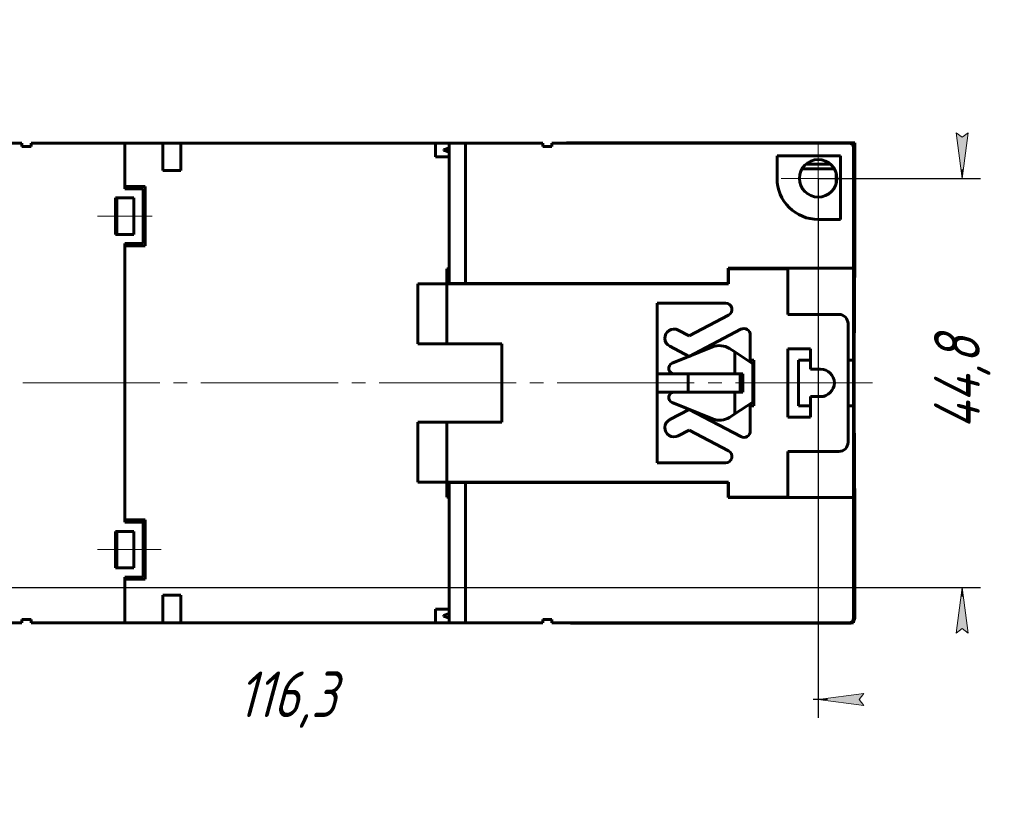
# Model space of a CAD drawing. Header units: millimetres. Extents: x 0 to 420, y 0 to 297.
# Tile 14 of 66: x 79 to 187, y 0 to 85. Entities that reach past the tile are written whole.
import ezdxf

# ---------------------------------------------------------------- set-up
doc = ezdxf.new("R2010")
doc.units = ezdxf.units.MM
for name, pattern in [('K5LT_AXLED', [19.5, 15, -1.5, 1.5, -1.5]), ('K5LT_BASIC', [0]), ('K5LT_THIN', [0])]:
    doc.linetypes.add(name, pattern=pattern)
doc.layers.add('Системный слой', color=7, linetype='Continuous')
doc.styles.add('KDIMTEXTSTYLE', font='GOST_AU.SHX', dxfattribs={"width": 0.96, "oblique": 15, "height": 5})
doc.dimstyles.new('KDIMSTYLE (1.00)', dxfattribs={"dimtxt": 5, "dimasz": 1, "dimexe": 2, "dimexo": 0, "dimgap": 1, "dimtad": 1, "dimtxsty": 'KDIMTEXTSTYLE', "dimsah": 1, "dimcen": 0, "dimdle": 1, "dimadec": 0, "dimazin": 0, "dimtfac": 0.667, "dimtmove": 0, "dimatfit": 3, "dimfxl": 0, "dimtvp": 1, "dimtolj": 1, "dimtzin": 0, "dimarcsym": 0})

# ---------------------------------------------------------------- blocks, each defined once
blk = doc.blocks.new('U26')
at = {"layer": 'Системный слой', "linetype": 'K5LT_AXLED', "lineweight": 18}
for q in [(166.5445864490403, 71.81413010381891), (162.4945864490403, 67.7641301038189), (170.5945864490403, 67.7641301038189), (166.5445864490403, 63.71413010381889)]:
    blk.add_line((166.5445864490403, 67.7641301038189), q, dxfattribs=at)
blk = doc.blocks.new('KDIMARROW_01')
at = {"layer": 'Системный слой'}
blk.add_hatch(color=0, dxfattribs=at).paths.add_polyline_path([(-5, -0.6582624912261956), (0, 0), (-5, 0.658262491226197), (-4.5, 5.51091059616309e-16)])
at = {"layer": 'Системный слой', "color": 0, "linetype": 'K5LT_THIN', "lineweight": 18}
for p, q in [((-4.5, 5.51091059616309e-16), (-5, 0.658262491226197)), ((-5, 0.658262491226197), (0, 0)), ((0, 0), (-5, -0.6582624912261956)), ((-5, -0.6582624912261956), (-4.5, 5.51091059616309e-16)), ((0, 0), (-1, 0))]:
    blk.add_line(p, q, dxfattribs=at)

msp = doc.modelspace()

# ---------------------------------------------------------------- linework, layer by layer
at = {"layer": 'Системный слой', "linetype": 'K5LT_BASIC', "lineweight": 60}
for p, q in [((46.89458277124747, 71.61412918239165), (79.39458902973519, 71.61412918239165)), ((79.39458902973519, 71.61412918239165), (79.39458902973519, 71.26413070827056)), ((80.39458360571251, 71.26413070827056), (79.39458902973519, 71.26413070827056)), ((80.39458360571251, 71.26413070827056), (80.39458360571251, 71.61412918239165)), ((80.39458360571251, 71.61412918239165), (90.64458575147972, 71.61412918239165)), ((90.64458575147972, 66.61413022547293), (90.64458575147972, 71.61412918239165)), ((90.64458575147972, 71.61412918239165), (94.79458894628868, 71.61412918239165)), ((94.79458894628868, 71.61412918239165), (94.79458894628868, 68.61413055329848)), ((96.79458554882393, 71.61412918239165), (94.79458894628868, 71.61412918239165)), ((96.79458554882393, 68.61413055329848), (96.79458554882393, 71.61412918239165)), ((96.79458554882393, 71.61412918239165), (124.6445875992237, 71.61412918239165)), ((124.6445875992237, 71.61412918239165), (124.6445875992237, 70.11412986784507)), ((126.1445869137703, 71.61412918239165), (124.6445875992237, 71.61412918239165)), ((126.1445869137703, 71.61412918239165), (126.1445869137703, 71.11413003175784)), ((127.9322158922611, 71.61412918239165), (126.1445869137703, 71.61412918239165)), ((127.9322158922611, 56.26413011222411), (127.9322158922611, 71.61412918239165)), ((136.3945853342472, 71.61412918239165), (127.9322158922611, 71.61412918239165)), ((136.3945853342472, 71.61412918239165), (136.3945853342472, 71.26413070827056)), ((137.3945873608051, 71.26413070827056), (136.3945853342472, 71.26413070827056)), ((137.3945873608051, 71.26413070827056), (137.3945873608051, 71.61412918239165)), ((169.8945864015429, 71.61412918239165), (137.3945873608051, 71.61412918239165)), ((138.807131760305, 71.62301213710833), (138.8063308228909, 71.61412918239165)), ((138.807131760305, 71.62301213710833), (138.8130382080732, 71.62415393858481)), ((138.8130382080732, 71.61412918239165), (138.8130382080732, 71.62415393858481)), ((170.5438600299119, 71.656021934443), (140.8104885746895, 71.656021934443)), ((140.8104885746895, 71.656021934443), (140.8104885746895, 71.61412918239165)), ((170.5438600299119, 71.656021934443), (170.5438600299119, 57.60084250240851)), ((124.6445875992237, 70.11412986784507), (126.1445869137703, 70.11412986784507)), ((126.1404630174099, 71.11262873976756), (125.5445879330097, 70.89574792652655)), ((125.5445879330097, 70.89574792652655), (125.5445879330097, 70.83251298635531)), ((125.5445879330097, 70.83251298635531), (126.1404630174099, 70.61563031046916)), ((126.1445869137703, 71.11413003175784), (126.1404630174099, 71.11262873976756)), ((126.1404630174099, 70.61563031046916), (126.1404630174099, 71.11262873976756)), ((126.1404630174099, 70.61563031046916), (126.1445869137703, 70.61413088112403)), ((126.1445869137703, 70.61413088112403), (126.1445869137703, 71.11413003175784)), ((126.1445869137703, 70.61413088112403), (126.1445869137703, 56.26413011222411)), ((168.9945864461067, 70.21412969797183), (162.0445864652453, 70.21412969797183)), ((162.0445864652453, 70.21412969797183), (162.0445864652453, 67.76412920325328)), ((168.9945864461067, 63.26412939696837), (168.9945864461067, 70.21412969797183)), ((170.3945864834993, 57.91413010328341), (170.3945864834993, 71.11413003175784)), ((165.2029455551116, 69.31412936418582), (167.8862272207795, 69.31412936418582)), ((94.79458894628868, 68.61413055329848), (96.79458554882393, 68.61413055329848)), ((164.7839046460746, 68.814130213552), (168.3052681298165, 68.814130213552)), ((168.4953132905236, 68.39434028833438), (168.4953132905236, 67.13391998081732)), ((168.5438677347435, 68.21731263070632), (168.5438677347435, 67.31094763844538)), ((92.89458658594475, 66.86413073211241), (90.64458575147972, 66.86413073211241)), ((92.89458658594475, 60.36413059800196), (92.89458658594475, 66.86413073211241)), ((90.64458575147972, 66.61413022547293), (92.64458980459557, 66.61413022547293)), ((92.64458980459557, 66.61413022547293), (92.64458980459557, 60.6141292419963)), ((91.64458777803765, 65.61413006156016), (89.6445837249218, 65.61413006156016)), ((89.6445837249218, 65.61413006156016), (89.6445837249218, 61.61412940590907)), ((89.77178748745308, 61.61412940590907), (89.77178748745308, 65.61413006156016)), ((91.64458777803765, 61.61412940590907), (91.64458777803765, 65.61413006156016)), ((92.64458980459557, 63.62057076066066), (92.89458658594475, 63.62057076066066)), ((92.89458658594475, 63.52928624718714), (92.64458980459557, 63.52928624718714)), ((92.64458980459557, 63.00083519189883), (92.89458658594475, 62.83381925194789)), ((166.5445865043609, 63.26412939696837), (168.9945864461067, 63.26412939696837)), ((89.6445837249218, 61.61412940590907), (91.64458777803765, 61.61412940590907)), ((92.64458980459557, 61.49119482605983), (92.73813929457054, 61.58862048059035)), ((92.73813929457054, 61.44859426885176), (92.64518585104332, 61.40056968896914)), ((92.74337705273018, 61.79057033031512), (92.71870072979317, 61.79057033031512)), ((92.77272488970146, 62.35057086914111), (92.73813929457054, 61.69057050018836)), ((92.73813929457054, 61.69057050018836), (92.74337705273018, 61.79057033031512)), ((92.73813929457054, 61.69057050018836), (92.73813929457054, 61.42057077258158)), ((92.73813929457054, 61.58862048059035), (92.73813929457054, 61.69057050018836)), ((92.89458658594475, 61.69057050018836), (92.73813929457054, 61.69057050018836)), ((92.77272488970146, 62.35057086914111), (92.89458658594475, 62.35057086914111)), ((92.64458980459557, 60.6141292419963), (90.64458575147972, 60.6141292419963)), ((90.64458575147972, 30.11412983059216), (90.64458575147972, 60.6141292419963)), ((90.64458575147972, 60.36413059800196), (92.89458658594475, 60.36413059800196)), ((92.64458980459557, 61.38057046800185), (92.89458658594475, 61.38057046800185)), ((92.64458980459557, 61.32057094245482), (92.89458658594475, 61.32057094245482)), ((92.89458658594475, 61.40056968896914), (92.64518585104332, 61.40056968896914)), ((92.73813929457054, 61.42057077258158), (92.89458658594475, 61.42057077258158)), ((92.8106706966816, 61.32057094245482), (92.8106706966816, 61.38057046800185)), ((125.9114284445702, 57.86412925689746), (125.8945864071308, 57.86412925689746)), ((125.8945864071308, 57.86412925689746), (125.8945864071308, 56.21413019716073)), ((125.9114284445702, 57.86412925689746), (125.9114284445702, 56.21413019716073)), ((125.9114284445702, 57.86412925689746), (126.1445869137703, 57.86412925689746)), ((156.6945862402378, 57.91413010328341), (170.3945864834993, 57.91413010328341)), ((156.6945862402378, 57.91413010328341), (156.6945862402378, 56.26413011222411)), ((156.6945862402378, 57.86412925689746), (156.7114273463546, 57.86412925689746)), ((156.7114273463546, 57.86412925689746), (156.7114273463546, 56.21413019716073)), ((163.2114279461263, 57.86412925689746), (156.7114273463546, 57.86412925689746)), ((163.2114279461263, 52.86413029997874), (163.2114279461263, 57.86412925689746)), ((170.3945864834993, 57.91413010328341), (170.3945864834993, 47.86412994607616)), ((170.3945864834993, 56.92220264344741), (170.5438600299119, 57.60084250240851)), ((122.7114264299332, 56.21413019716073), (122.7114264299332, 49.6641301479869)), ((125.9114284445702, 56.21413019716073), (122.7114264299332, 56.21413019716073)), ((125.8945864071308, 56.75913364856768), (125.9114284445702, 56.75913364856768)), ((125.9114284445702, 56.21413019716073), (125.9114284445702, 49.6641301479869)), ((156.7114273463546, 56.21413019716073), (125.9114284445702, 56.21413019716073)), ((127.9322158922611, 56.26413011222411), (126.1445869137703, 56.26413011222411)), ((156.6945862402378, 56.26413011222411), (127.9322158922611, 56.26413011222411)), ((148.9114284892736, 54.11413003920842), (156.4114278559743, 54.11413003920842)), ((148.9114284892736, 46.36413016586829), (148.9114284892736, 54.11413003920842)), ((168.8114277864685, 52.86413029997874), (163.2114279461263, 52.86413029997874)), ((156.7368161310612, 52.7943537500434), (152.4123371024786, 50.52396347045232)), ((169.8114277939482, 38.86413010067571), (169.8114277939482, 51.86413013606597)), ((152.4123371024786, 50.52396347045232), (151.2286000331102, 51.14786670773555)), ((152.410519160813, 48.26413019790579), (158.086039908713, 51.24382832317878)), ((125.9114284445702, 49.6641301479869), (122.7114264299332, 49.6641301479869)), ((125.9114284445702, 49.6641301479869), (131.9114294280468, 49.6641301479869)), ((131.9114294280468, 49.6641301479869), (131.9114294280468, 41.0641301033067)), ((159.1114279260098, 50.62405270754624), (159.1114279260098, 47.86412994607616)), ((150.2960741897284, 49.37857453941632), (152.410519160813, 48.26413019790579)), ((154.9912251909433, 49.30680309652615), (150.5698234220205, 47.52044025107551)), ((157.402727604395, 48.75765805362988), (156.8297164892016, 49.12977637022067)), ((157.402727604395, 46.36413016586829), (157.402727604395, 48.75765805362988)), ((159.3945863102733, 47.46413015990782), (157.402727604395, 48.75765805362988)), ((163.2114279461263, 49.11413015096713), (165.711427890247, 49.11413015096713)), ((163.2114279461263, 41.61413011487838), (163.2114279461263, 49.11413015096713)), ((165.711427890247, 49.11413015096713), (165.711427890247, 46.86413024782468)), ((159.1114279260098, 47.86412994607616), (159.5114281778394, 47.86412994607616)), ((159.3945863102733, 43.26413007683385), (159.3945863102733, 47.46413015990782)), ((159.5114281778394, 47.86412994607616), (159.5114281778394, 42.86413005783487)), ((165.711427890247, 47.86412994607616), (164.3945866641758, 47.86412994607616)), ((164.3945866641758, 47.86412994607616), (164.3945866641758, 42.86413005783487)), ((170.3945864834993, 47.86412994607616), (169.8114277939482, 47.86412994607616)), ((170.3945864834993, 42.86413005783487), (170.3945864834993, 47.86412994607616)), ((148.9114284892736, 44.36413007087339), (148.9114284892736, 46.36413016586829)), ((148.9114284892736, 46.36413016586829), (152.311428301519, 46.36413016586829)), ((152.311428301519, 46.36413016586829), (152.311428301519, 44.36413007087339)), ((152.311428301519, 46.36413016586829), (157.402727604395, 46.36413016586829)), ((157.402727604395, 46.36413016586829), (158.2945863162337, 46.36413016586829)), ((157.9945868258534, 46.36413016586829), (157.9945868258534, 44.36413007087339)), ((158.2945863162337, 46.36413016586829), (158.2945863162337, 44.36413007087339)), ((165.711427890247, 46.86413024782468), (166.8114278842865, 46.86413024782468)), ((148.9114284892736, 36.61412996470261), (148.9114284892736, 44.36413007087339)), ((152.311428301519, 44.36413007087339), (148.9114284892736, 44.36413007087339)), ((157.402727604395, 44.36413007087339), (152.311428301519, 44.36413007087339)), ((157.402727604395, 44.36413007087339), (157.402727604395, 41.97060212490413)), ((158.2945863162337, 44.36413007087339), (157.402727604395, 44.36413007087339)), ((150.5698234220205, 43.20781975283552), (154.9912251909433, 41.42145728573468)), ((157.402727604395, 41.97060212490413), (159.3945863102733, 43.26413007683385)), ((165.711427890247, 43.864129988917), (165.711427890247, 41.61413011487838)), ((166.8114278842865, 43.864129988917), (165.711427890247, 43.864129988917)), ((152.410519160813, 42.46413015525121), (150.2960741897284, 41.34968537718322)), ((158.086039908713, 39.48443144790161), (152.410519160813, 42.46413015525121)), ((159.1114279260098, 42.86413005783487), (159.1114279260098, 40.10420776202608)), ((159.5114281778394, 42.86413005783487), (159.1114279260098, 42.86413005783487)), ((164.3945866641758, 42.86413005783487), (165.711427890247, 42.86413005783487)), ((169.8114277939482, 42.86413005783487), (170.3945864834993, 42.86413005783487)), ((170.3945864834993, 42.86413005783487), (170.3945864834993, 32.81412990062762)), ((122.7114264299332, 41.0641301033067), (122.7114264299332, 34.51413027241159)), ((125.9114284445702, 41.0641301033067), (122.7114264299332, 41.0641301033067)), ((125.9114284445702, 41.0641301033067), (125.9114284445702, 34.51413027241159)), ((131.9114294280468, 41.0641301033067), (125.9114284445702, 41.0641301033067)), ((156.8297164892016, 41.59848383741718), (157.402727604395, 41.97060212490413)), ((165.711427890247, 41.61413011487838), (163.2114279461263, 41.61413011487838)), ((151.2286000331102, 39.58039364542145), (152.4123371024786, 40.20429630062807)), ((152.4123371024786, 40.20429630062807), (156.7368161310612, 37.93390648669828)), ((163.2114279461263, 37.86413016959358), (168.8114277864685, 37.86413016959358)), ((163.2114279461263, 32.864129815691), (163.2114279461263, 37.86413016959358)), ((156.4114278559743, 36.61412996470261), (148.9114284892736, 36.61412996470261)), ((122.7114264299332, 34.51413027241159), (125.9114284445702, 34.51413027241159)), ((125.8945864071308, 34.51413027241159), (125.8945864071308, 32.864129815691)), ((125.9114284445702, 34.51413027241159), (156.7114273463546, 34.51413027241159)), ((125.9114284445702, 34.51413027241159), (125.9114284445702, 32.864129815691)), ((156.7114273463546, 34.51413027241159), (156.7114273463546, 32.864129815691)), ((126.1445869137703, 20.11413098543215), (126.1445869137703, 34.46412989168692)), ((126.1445869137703, 34.46412989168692), (127.9322158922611, 34.46412989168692)), ((127.9322158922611, 19.11413082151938), (127.9322158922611, 34.46412989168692)), ((127.9322158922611, 34.46412989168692), (156.6945862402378, 34.46412989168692)), ((156.6945862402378, 32.81412990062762), (156.6945862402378, 34.46412989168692)), ((170.5438600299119, 33.12741750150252), (170.3945864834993, 33.80605689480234)), ((125.8945864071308, 33.19912933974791), (125.9114284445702, 33.19912933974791)), ((125.8945864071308, 32.864129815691), (125.9114284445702, 32.864129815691)), ((125.9114284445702, 32.864129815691), (126.1445869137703, 32.864129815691)), ((156.6945862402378, 32.864129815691), (156.7114273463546, 32.864129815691)), ((156.6945862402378, 32.81412990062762), (170.3945864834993, 32.81412990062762)), ((156.7114273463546, 32.864129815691), (163.2114279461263, 32.864129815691)), ((170.3945864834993, 32.81412990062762), (170.3945864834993, 19.61412997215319)), ((170.5438600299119, 33.12741750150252), (170.5438600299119, 19.61412997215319)), ((92.89458658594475, 30.36413033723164), (90.64458575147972, 30.36413033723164)), ((92.64458980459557, 30.03786196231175), (92.79673066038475, 30.36413033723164)), ((92.89458658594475, 23.86412927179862), (92.89458658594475, 30.36413033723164)), ((91.64458777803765, 29.11412966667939), (89.6445837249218, 29.11412966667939)), ((89.6445837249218, 29.11412966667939), (89.6445837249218, 25.11412994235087)), ((89.77178748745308, 25.11412994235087), (89.77178748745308, 29.11412966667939)), ((90.64458575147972, 30.11412983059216), (92.64458980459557, 30.11412983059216)), ((91.64458777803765, 25.11412994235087), (91.64458777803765, 29.11412966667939)), ((92.64458980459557, 30.11412983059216), (92.64458980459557, 24.1141297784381)), ((92.89458658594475, 29.80769024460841), (92.64458980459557, 29.80769024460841)), ((92.64458980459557, 29.11412966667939), (92.75050725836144, 29.11412966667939)), ((92.75050725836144, 27.60769118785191), (92.75050725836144, 29.80769024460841)), ((92.64458980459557, 27.4141297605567), (92.65873100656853, 27.4141297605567)), ((92.75050725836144, 27.60769118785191), (92.89458658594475, 27.60769118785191)), ((92.89458658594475, 26.80769068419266), (92.64458980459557, 26.80769068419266)), ((92.89458658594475, 26.80769068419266), (92.64458980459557, 26.80769068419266)), ((92.89458658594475, 26.23195451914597), (92.64458980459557, 26.23195451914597)), ((92.85956885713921, 25.80769052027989), (92.64458980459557, 26.02109004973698)), ((89.6445837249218, 25.11412994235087), (91.64458777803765, 25.11412994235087)), ((92.89458658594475, 25.80769052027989), (92.85956885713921, 25.80769052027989)), ((92.64458980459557, 24.1141297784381), (90.64458575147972, 24.1141297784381)), ((90.64458575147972, 19.11413082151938), (90.64458575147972, 24.1141297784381)), ((90.64458575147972, 23.86412927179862), (92.89458658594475, 23.86412927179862)), ((94.79458894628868, 22.11412945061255), (94.79458894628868, 19.11413082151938)), ((96.79458554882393, 22.11412945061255), (94.79458894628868, 22.11412945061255)), ((96.79458554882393, 19.11413082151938), (96.79458554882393, 22.11412945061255)), ((126.1445869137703, 20.61413013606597), (124.6445875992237, 20.61413013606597)), ((124.6445875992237, 20.61413013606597), (124.6445875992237, 19.11413082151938)), ((79.39458902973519, 19.46412929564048), (80.39458360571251, 19.46412929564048)), ((79.39458902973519, 19.11413082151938), (79.39458902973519, 19.46412929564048)), ((80.39458360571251, 19.11413082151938), (80.39458360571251, 19.46412929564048)), ((125.5445879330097, 19.89574888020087), (126.1404630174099, 20.11262969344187)), ((125.5445879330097, 19.89574888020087), (125.5445879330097, 19.83251207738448)), ((126.1404630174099, 19.61563126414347), (125.5445879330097, 19.83251207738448)), ((126.1404630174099, 20.11262969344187), (126.1445869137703, 20.11413098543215)), ((126.1404630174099, 19.61563126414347), (126.1404630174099, 20.11262969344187)), ((126.1445869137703, 19.61412997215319), (126.1404630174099, 19.61563126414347)), ((126.1445869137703, 19.61412997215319), (126.1445869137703, 20.11413098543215)), ((126.1445869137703, 19.11413082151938), (126.1445869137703, 19.61412997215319)), ((137.3945873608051, 19.46412929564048), (136.3945853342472, 19.46412929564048)), ((136.3945853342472, 19.11413082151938), (136.3945853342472, 19.46412929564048)), ((137.3945873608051, 19.46412929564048), (137.3945873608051, 19.11413082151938)), ((170.3945864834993, 19.11413082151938), (170.3945864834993, 19.61412997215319)), ((79.39458902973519, 19.11413082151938), (46.89458277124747, 19.11413082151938)), ((80.39458360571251, 19.11413082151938), (90.64458575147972, 19.11413082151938)), ((90.64458575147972, 19.11413082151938), (94.79458894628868, 19.11413082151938)), ((94.79458894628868, 19.11413082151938), (96.79458554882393, 19.11413082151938)), ((96.79458554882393, 19.11413082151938), (124.6445875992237, 19.11413082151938)), ((124.6445875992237, 19.11413082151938), (126.1445869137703, 19.11413082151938)), ((126.1445869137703, 19.11413082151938), (127.9322158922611, 19.11413082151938)), ((127.9322158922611, 19.11413082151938), (136.3945853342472, 19.11413082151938)), ((169.8945864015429, 19.11413082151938), (137.3945873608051, 19.11413082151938)), ((138.8063308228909, 19.11413082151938), (138.807131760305, 19.1052478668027)), ((138.8130382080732, 19.10410606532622), (138.807131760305, 19.1052478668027)), ((138.8130382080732, 19.11413082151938), (138.8130382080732, 19.10410606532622)), ((140.8104885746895, 19.11413082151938), (140.8104885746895, 19.07223806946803)), ((170.0019699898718, 19.07223806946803), (140.8104885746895, 19.07223806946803)), ((169.8945864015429, 19.11413082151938), (170.3945864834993, 19.11413082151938))]:
    msp.add_line(p, q, dxfattribs=at)
at = {"layer": 'Системный слой', "linetype": 'K5LT_AXLED', "lineweight": 18}
for p, q in [((93.64458777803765, 63.61412973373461), (87.64458777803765, 63.61412973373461)), ((172.4858095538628, 45.36413010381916), (41.48580955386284, 45.36413010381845)), ((87.6445837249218, 27.11412980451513), (94.6445837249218, 27.11412980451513))]:
    msp.add_line(p, q, dxfattribs=at)
at = {"layer": 'Системный слой', "linetype": 'K5LT_BASIC', "lineweight": 60}
msp.add_circle((166.5445864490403, 67.7641301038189), 2.050000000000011, dxfattribs=at)
for centre, radius, start, end in [((169.8945864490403, 71.11413010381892), 0.5000000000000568, 0, 90), ((166.5445864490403, 67.7641301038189), 4.500000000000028, 180, 270.0000000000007), ((92.71869949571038, 61.64057021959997), 0.1500000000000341, 90, 119.6095626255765), ((92.71869947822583, 61.64057021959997), 0.1499999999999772, 90, 119.609554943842), ((156.4114277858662, 53.41413010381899), 0.7000000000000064, 297.6998704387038, 90), ((168.8114277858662, 51.86413010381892), 1, 0, 90), ((150.7623372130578, 50.26322067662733), 0.9999999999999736, 62.20797045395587, 242.2079704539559), ((158.4114277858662, 50.62405243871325), 0.700000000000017, 0, 117.6998704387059), ((155.7404380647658, 47.45243522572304), 2.000000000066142, 56.99999999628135, 112.0000000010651), ((150.7945864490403, 46.96413010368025), 0.5999999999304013, 112.0000000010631, 270), ((166.8114277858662, 45.36413010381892), 1.5, 270.0000000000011, 90), ((150.7945864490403, 43.76413010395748), 0.5999999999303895, 90, 247.9999999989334), ((150.7623372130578, 40.46503953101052), 1.00000000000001, 117.7920295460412, 297.7920295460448), ((155.7404380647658, 43.27582498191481), 2.000000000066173, 247.9999999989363, 303.00000000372), ((158.4114277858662, 40.1042077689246), 0.6999999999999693, 242.300129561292, 0), ((168.8114277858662, 38.86413010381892), 1, 270, 0), ((156.4114277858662, 37.31413010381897), 0.6999999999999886, 270, 62.3001295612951), ((92.50050667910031, 27.6076915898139), 0.2500000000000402, 305.1920605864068, 0), ((92.50050667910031, 27.6076915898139), 0.7500000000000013, 281.0757345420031, 301.6978479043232), ((169.8945864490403, 19.61413010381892), 0.5, 270, 0), ((170.0019729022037, 19.61412803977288), 0.5418871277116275, 316.4297788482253, 0.0002043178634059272), ((170.0021866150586, 19.61303832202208), 0.5408002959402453, 269.977049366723, 292.7003764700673)]:
    msp.add_arc(centre, radius, start, end, dxfattribs=at)
for centre, major_axis, ratio, start_param, end_param in [((140.8049361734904, 71.62111212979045), (1.999999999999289, 9.694055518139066e-05), 0.01745499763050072, 1.568019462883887, 3.051549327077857), ((171.0431902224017, 45.36413010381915), (1.686229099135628e-15, 27.53821102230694), 0.02024026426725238, 1.110343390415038, 2.031249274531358), ((140.8049361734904, 19.10714807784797), (1.999999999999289, -9.694055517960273e-05), 0.01745499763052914, 3.231635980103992, 4.71516584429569)]:
    msp.add_ellipse(centre, major_axis=major_axis, ratio=ratio, start_param=start_param, end_param=end_param, dxfattribs=at)

# ---------------------------------------------------------------- block references
at = {"layer": 'Системный слой'}
msp.add_blockref('U26', (0, 0), dxfattribs=at)

# ---------------------------------------------------------------- dimensions: what is measured, and where the dimension line sits
msp.add_linear_dim(base=(50.24458644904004, 10.69698946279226), p1=(166.5445864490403, 67.7641301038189), p2=(50.24458644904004, 22.96413010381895), location=(108.3945864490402, 10.69698946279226), dimstyle='KDIMSTYLE (1.00)', override={"dimexo": 0, "dimpost": '\\H5.0;\\W0.965;\\Q15;<>', "dimblk1": 'KDIMARROW_01', "dimblk2": 'KDIMARROW_01', "dimse1": 0, "dimse2": 0, "dimtolj": 1}, dxfattribs=at).render()
msp.add_linear_dim(base=(182.3181961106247, 22.96413010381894), p1=(166.5445864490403, 67.7641301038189), p2=(50.24458644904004, 22.96413010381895), angle=90, location=(182.3181961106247, 45.36413010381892), dimstyle='KDIMSTYLE (1.00)', override={"dimexo": 0, "dimpost": '\\H5.0;\\W0.965;\\Q15;<>', "dimblk1": 'KDIMARROW_01', "dimblk2": 'KDIMARROW_01', "dimse1": 0, "dimse2": 0, "dimtolj": 1}, dxfattribs=at).render()

doc.saveas('drawing.dxf')
